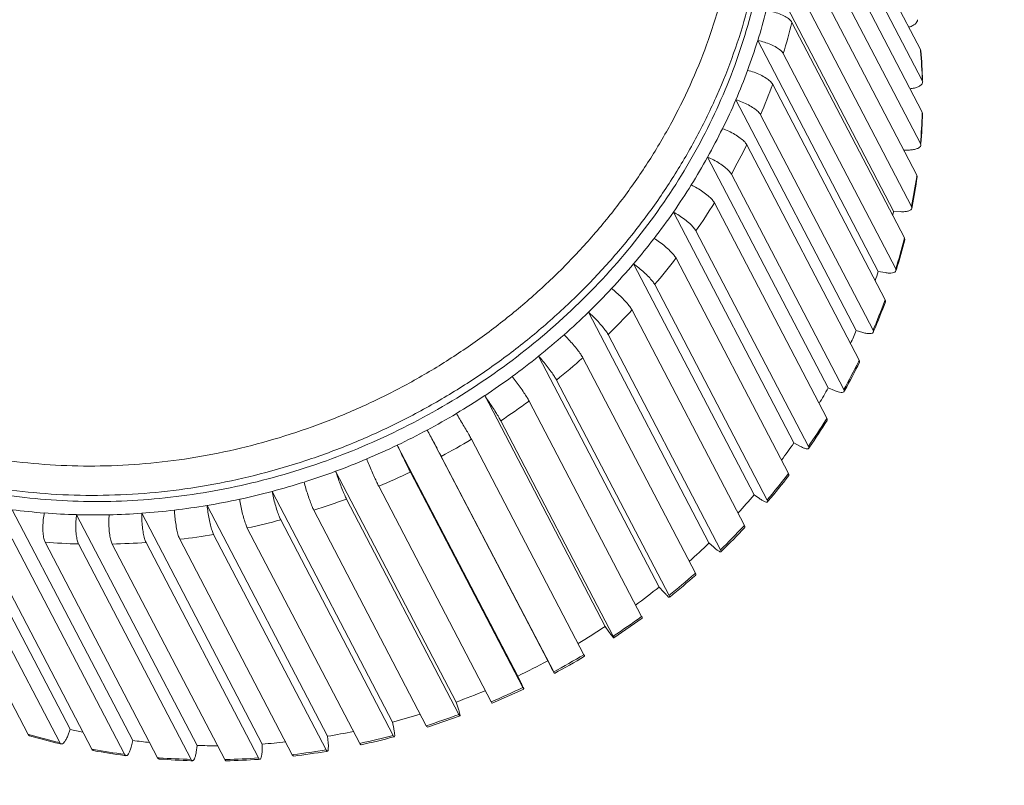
# Model space of a CAD drawing. Header units: millimetres. Extents: x -473 to 23648, y -382 to 1866.
# Tile 179 of 256: x 5761 to 5774, y 695 to 705. Entities that reach past the tile are written whole.
import ezdxf

# ---------------------------------------------------------------- set-up
doc = ezdxf.new("R2010")
doc.units = ezdxf.units.MM
doc.header["$LTSCALE"] = 80
doc.layers.get('0').update_dxf_attribs({"linetype": 'CONTINUOUS'})
doc.layers.add('09_ALL_ROUNDS', color=7, linetype='CONTINUOUS')

msp = doc.modelspace()

# ---------------------------------------------------------------- linework, layer by layer
at = {"linetype": 'Continuous', "lineweight": 0}
for p, q in [((5773.217, 704.89), (5773.222, 704.874)), ((5773.241, 704.467), (5773.246, 704.449)), ((5773.089, 704.36), (5773.074, 704.358)), ((5773.24, 704.041), (5773.245, 704.021)), ((5773.065, 703.525), (5772.99, 703.524)), ((5773.216, 703.613), (5773.22, 703.592)), ((5773.22, 703.592), (5773.22, 703.587)), ((5773.167, 703.185), (5773.172, 703.162)), ((5773.094, 702.758), (5773.099, 702.734)), ((5772.946, 702.689), (5772.85, 702.696)), ((5772.998, 702.332), (5773.002, 702.307)), ((5772.879, 701.91), (5772.883, 701.884)), ((5772.735, 701.86), (5772.642, 701.876)), ((5772.434, 701.047), (5772.344, 701.073)), ((5772.046, 700.259), (5771.961, 700.294)), ((5771.576, 699.504), (5771.495, 699.548)), ((5771.411, 699.116), (5771.422, 699.131)), ((5771.028, 698.792), (5770.954, 698.844)), ((5771.148, 698.759), (5771.136, 698.746)), ((5770.814, 698.416), (5770.824, 698.427)), ((5770.408, 698.13), (5770.341, 698.189)), ((5770.514, 698.08), (5770.504, 698.07)), ((5770.148, 697.77), (5770.157, 697.777)), ((5769.724, 697.524), (5769.665, 697.59)), ((5769.814, 697.458), (5769.806, 697.452)), ((5769.434, 697.167), (5769.049, 696.899)), ((5768.983, 696.983), (5768.932, 697.055)), ((5768.192, 696.51), (5768.15, 696.588)), ((5767.781, 696.302), (5767.744, 696.382)), ((5767.824, 696.205), (5767.395, 696.013)), ((5766.933, 695.944), (5766.906, 696.028)), ((5766.059, 695.667), (5766.041, 695.754)), ((5766.959, 695.84), (5766.516, 695.688)), ((5761.661, 695.659), (5761.628, 695.57)), ((5762.512, 695.506), (5762.489, 695.415)), ((5765.168, 695.474), (5765.16, 695.563)), ((5766.067, 695.557), (5766.056, 695.554)), ((5763.386, 695.438), (5763.373, 695.347)), ((5764.272, 695.458), (5764.269, 695.367)), ((5765.157, 695.36), (5765.142, 695.358)), ((5765.597, 695.467), (5765.609, 695.469)), ((5764.24, 695.251), (5764.221, 695.25)), ((5764.68, 695.313), (5764.696, 695.315))]:
    msp.add_line(p, q, dxfattribs=at)
for centre, radius, start, end in [((5227.197, 835.39), 566.439, 344.9717, 346.92897), ((5765.879, 704.27), 7.364, 4.6976, 4.8227), ((5765.825, 704.266), 7.418, 1.5459, 4.694), ((5765.795, 704.248), 7.453, 1.6851, 4.819), ((5765.58, 704.267), 7.664, 355.1037, 358.1606), ((5765.55, 704.249), 7.698, 355.2606, 358.3045), ((5765.645, 704.265), 7.598, 358.1646, 358.3109), ((5765.295, 704.3), 7.951, 348.8134, 351.7808), ((5765.286, 704.279), 7.964, 348.9759, 351.939), ((5765.368, 704.289), 7.876, 351.785, 351.9435), ((5765.205, 704.294), 8.047, 348.8173, 348.9807), ((5765.23, 704.203), 7.768, 348.3823, 348.818), ((5764.987, 704.37), 8.267, 342.6827, 345.5665), ((5764.985, 704.347), 8.273, 342.8456, 345.7292), ((5765.064, 704.35), 8.187, 345.5707, 345.7327), ((5764.908, 704.37), 8.353, 342.6866, 342.8493), ((5764.915, 704.285), 8.093, 341.7448, 342.687), ((5764.672, 704.478), 8.6, 336.7115, 339.5203), ((5764.671, 704.453), 8.604, 336.8696, 339.6781), ((5764.749, 704.448), 8.517, 339.5244, 339.6821), ((5764.597, 704.407), 8.434, 335.405, 336.7146), ((5764.601, 704.482), 8.68, 336.7168, 336.8735), ((5764.368, 704.618), 8.935, 330.8923, 333.637), ((5764.373, 704.59), 8.933, 331.0366, 333.7833), ((5764.441, 704.582), 8.853, 333.6408, 333.7879), ((5764.306, 704.555), 8.761, 329.3003, 330.8949), ((5764.302, 704.629), 9.013, 330.8968, 331.0405), ((5764.09, 704.782), 9.257, 325.2122, 327.905), ((5764.104, 704.748), 9.245, 325.3383, 328.036), ((5764.156, 704.74), 9.179, 327.9084, 328.0398), ((5764.048, 704.721), 9.068, 323.3883, 325.2143), ((5764.039, 704.792), 9.323, 325.2156, 325.342), ((5763.853, 704.956), 9.551, 319.6538, 322.3075), ((5763.871, 704.918), 9.533, 319.758, 322.4198), ((5763.834, 704.891), 9.342, 317.6332, 319.6554), ((5763.664, 705.124), 9.804, 314.1966, 316.8246), ((5763.683, 705.084), 9.784, 314.2795, 316.9143), ((5763.671, 705.048), 9.568, 311.9984, 314.1977), ((5763.529, 705.269), 10.002, 308.8177, 311.4335), ((5763.55, 705.227), 9.979, 308.8757, 311.499), ((5763.562, 705.175), 9.735, 306.4501, 308.8184), ((5763.447, 705.375), 10.136, 303.4927, 306.1503), ((5763.504, 705.258), 9.836, 300.9553, 303.4932), ((5763.489, 705.282), 9.865, 295.5512, 298.1968), ((5763.412, 705.429), 10.201, 298.1965, 300.8429), ((5763.436, 705.383), 10.172, 298.1963, 300.8431), ((5763.507, 705.242), 9.821, 290.2501, 292.7412), ((5763.416, 705.42), 10.191, 292.9033, 295.5515), ((5763.544, 705.133), 9.705, 284.9133, 287.235), ((5763.447, 705.342), 10.107, 287.5874, 290.2501), ((5763.557, 703.786), 8.346, 256.8674, 258.0886), ((5763.586, 704.957), 9.524, 279.5158, 281.6665), ((5763.43, 703.686), 8.428, 253.8791, 254.0387), ((5763.473, 703.753), 8.517, 253.8833, 256.7115), ((5763.452, 703.765), 8.51, 254.0428, 256.8707), ((5763.611, 704.111), 8.675, 262.7265, 264.2515), ((5763.619, 704.722), 9.287, 274.0336, 276.0029), ((5763.489, 705.196), 9.955, 282.2955, 284.9132), ((5763.511, 705.156), 9.933, 282.2233, 284.8484), ((5763.491, 703.826), 8.592, 256.7087, 256.8665), ((5763.506, 704.013), 8.764, 259.8142, 259.9647), ((5763.54, 704.075), 8.846, 259.8183, 262.5804), ((5763.52, 704.094), 8.846, 259.9686, 262.7293), ((5763.63, 704.424), 8.989, 268.4427, 270.211), ((5763.529, 704.986), 9.741, 276.8822, 279.5158), ((5763.55, 704.95), 9.723, 276.7865, 279.4281), ((5763.55, 704.151), 8.923, 262.5766, 262.7243), ((5763.547, 704.34), 9.094, 265.5999, 265.736), ((5763.573, 704.394), 9.166, 265.6042, 268.3132), ((5763.553, 704.419), 9.173, 265.7395, 268.4449), ((5763.576, 704.471), 9.243, 268.3095, 268.4408), ((5763.556, 704.651), 9.405, 271.2504, 271.3678), ((5763.554, 704.722), 9.476, 271.3709, 274.0338), ((5763.574, 704.688), 9.46, 271.2537, 273.9226)]:
    msp.add_arc(centre, radius, start, end, dxfattribs=at)
for points, knots in [([(5770.185, 710.153), (5770.125, 710.284), (5769.979, 710.58), (5769.716, 711.023), (5769.391, 711.475), (5769.028, 711.899), (5768.628, 712.291), (5768.193, 712.651), (5767.727, 712.976), (5767.232, 713.263), (5766.711, 713.512), (5766.166, 713.721), (5765.602, 713.889), (5765.021, 714.014), (5764.428, 714.096), (5763.824, 714.136), (5763.215, 714.131), (5762.603, 714.083), (5761.991, 713.992), (5761.385, 713.858), (5760.786, 713.682), (5760.199, 713.466), (5759.627, 713.209), (5759.073, 712.915), (5758.54, 712.584), (5758.032, 712.219), (5757.552, 711.821), (5757.103, 711.393), (5756.686, 710.938), (5756.304, 710.458), (5755.961, 709.955), (5755.657, 709.434), (5755.394, 708.896), (5755.175, 708.345), (5754.999, 707.784), (5754.87, 707.217), (5754.786, 706.646), (5754.75, 706.075), (5754.76, 705.507), (5754.817, 704.945), (5754.922, 704.391), (5755.024, 704.029), (5755.082, 703.851)], [0, 0, 0, 0, 0.43263, 0.988491, 1.544143, 2.101025, 2.660505, 3.223583, 3.790801, 4.362661, 4.939612, 5.521971, 6.109913, 6.703449, 7.302457, 7.906714, 8.515894, 9.129584, 9.747272, 10.368335, 10.992075, 11.617726, 12.244505, 12.871619, 13.498255, 14.123594, 14.746842, 15.367256, 15.984213, 16.597159, 17.205541, 17.808901, 18.406938, 18.999468, 19.586411, 20.167767, 20.743623, 21.314563, 21.881593, 22.445843, 23.008589, 23.571186, 23.571186, 23.571186, 23.571186]), ([(5755.082, 703.851), (5755.141, 703.673), (5755.273, 703.324), (5755.515, 702.821), (5755.799, 702.342), (5756.124, 701.889), (5756.488, 701.466), (5756.888, 701.073), (5757.322, 700.714), (5757.788, 700.389), (5758.284, 700.102), (5758.805, 699.853), (5759.349, 699.644), (5759.913, 699.476), (5760.494, 699.351), (5761.088, 699.268), (5761.691, 699.229), (5762.301, 699.234), (5762.913, 699.282), (5763.524, 699.373), (5764.131, 699.507), (5764.729, 699.683), (5765.317, 699.899), (5765.889, 700.156), (5766.443, 700.45), (5766.975, 700.781), (5767.483, 701.146), (5767.963, 701.544), (5768.413, 701.972), (5768.83, 702.427), (5769.211, 702.907), (5769.555, 703.41), (5769.859, 703.931), (5770.121, 704.469), (5770.341, 705.02), (5770.516, 705.581), (5770.646, 706.148), (5770.729, 706.719), (5770.766, 707.29), (5770.756, 707.857), (5770.698, 708.42), (5770.593, 708.974), (5770.492, 709.336), (5770.433, 709.514)], [0, 0, 0, 0, 0.560861, 1.118447, 1.674308, 2.22996, 2.786842, 3.346322, 3.9094, 4.476618, 5.048478, 5.625429, 6.207789, 6.79573, 7.389266, 7.988274, 8.592531, 9.201711, 9.815401, 10.43309, 11.054152, 11.677892, 12.303543, 12.930322, 13.557436, 14.184072, 14.809411, 15.432659, 16.053073, 16.67003, 17.282976, 17.891358, 18.494718, 19.092755, 19.685285, 20.272228, 20.853584, 21.42944, 22.00038, 22.56741, 23.13166, 23.694406, 24.257003, 24.257003, 24.257003, 24.257003]), ([(5755.289, 702.622), (5755.3, 702.6), (5755.402, 702.409), (5755.61, 702.057), (5755.947, 701.589), (5756.324, 701.15), (5756.739, 700.743), (5757.189, 700.37), (5757.672, 700.033), (5758.185, 699.735), (5758.726, 699.477), (5759.29, 699.261), (5759.875, 699.087), (5760.477, 698.957), (5761.092, 698.872), (5761.718, 698.831), (5762.349, 698.836), (5762.984, 698.885), (5763.618, 698.98), (5764.246, 699.119), (5764.867, 699.301), (5765.476, 699.526), (5766.069, 699.791), (5766.643, 700.097), (5767.195, 700.439), (5767.721, 700.818), (5768.219, 701.23), (5768.685, 701.674), (5769.117, 702.146), (5769.513, 702.644), (5769.869, 703.164), (5770.184, 703.705), (5770.456, 704.263), (5770.684, 704.834), (5770.865, 705.415), (5771, 706.003), (5771.086, 706.595), (5771.124, 707.186), (5771.114, 707.775), (5771.054, 708.358), (5770.945, 708.932), (5770.84, 709.307), (5770.779, 709.492)], [0, 0, 0, 0, 0.072952, 0.649143, 1.225119, 1.802369, 2.382313, 2.965986, 3.553951, 4.146727, 4.744781, 5.348441, 5.957886, 6.573132, 7.194049, 7.820406, 8.451866, 9.088003, 9.728283, 10.372061, 11.018614, 11.667148, 12.316852, 12.966902, 13.616457, 14.264668, 14.910713, 15.553819, 16.193341, 16.828707, 17.459342, 18.08477, 18.704682, 19.318886, 19.927297, 20.529918, 21.126837, 21.718661, 22.306431, 22.89132, 23.474649, 24.057954, 24.057954, 24.057954, 24.057954]), ([(5770.823, 709.408), (5770.935, 709.067), (5771.105, 708.362), (5771.19, 707.272), (5771.105, 706.166), (5770.853, 705.066), (5770.438, 703.997), (5769.869, 702.978), (5769.159, 702.031), (5768.321, 701.174), (5767.373, 700.425), (5766.333, 699.799), (5765.224, 699.308), (5764.066, 698.962), (5762.884, 698.768), (5761.701, 698.731), (5760.541, 698.85), (5759.428, 699.125), (5758.384, 699.55), (5757.43, 700.117), (5756.587, 700.813), (5755.875, 701.622), (5755.495, 702.227), (5755.333, 702.538)], [0, 0, 0, 0, 1.076477, 2.164653, 3.268929, 4.392248, 5.5359, 6.699509, 7.881137, 9.077505, 10.284278, 11.496396, 12.708436, 13.914979, 15.110981, 16.292134, 17.455191, 18.59826, 19.721008, 20.824775, 21.912549, 22.988768, 24.043753, 24.043753, 24.043753, 24.043753]), ([(5773.174, 705.295), (5773.175, 705.29), (5773.174, 705.274), (5773.158, 705.247), (5773.123, 705.22), (5773.088, 705.203), (5773.065, 705.195), (5773.058, 705.193)], [0, 0, 0, 0, 0.0142173, 0.0472426, 0.0904911, 0.1437369, 0.164011, 0.164011, 0.164011, 0.164011]), ([(5773.245, 704.44), (5773.243, 704.43), (5773.228, 704.409), (5773.193, 704.386), (5773.145, 704.369), (5773.109, 704.362), (5773.089, 704.36)], [0, 0, 0, 0, 0.0308083, 0.0718079, 0.1233713, 0.1826089, 0.1826089, 0.1826089, 0.1826089]), ([(5773.22, 703.587), (5773.218, 703.578), (5773.203, 703.559), (5773.168, 703.541), (5773.12, 703.529), (5773.084, 703.526), (5773.065, 703.525)], [0, 0, 0, 0, 0.0284718, 0.0670987, 0.116876, 0.1751112, 0.1751112, 0.1751112, 0.1751112]), ([(5773.099, 702.734), (5773.099, 702.733), (5773.097, 702.725), (5773.082, 702.707), (5773.047, 702.694), (5773, 702.687), (5772.965, 702.687), (5772.946, 702.689)], [0, 0, 0, 0, 0.0011148, 0.0271369, 0.0632877, 0.111204, 0.1683584, 0.1683584, 0.1683584, 0.1683584]), ([(5772.883, 701.884), (5772.88, 701.877), (5772.866, 701.862), (5772.833, 701.854), (5772.788, 701.852), (5772.754, 701.856), (5772.735, 701.86)], [0, 0, 0, 0, 0.0218238, 0.0554224, 0.1014385, 0.1574647, 0.1574647, 0.1574647, 0.1574647]), ([(5772.736, 701.491), (5772.74, 701.484), (5772.743, 701.474), (5772.74, 701.466), (5772.74, 701.465)], [0, 0, 0, 0, 0.02415354, 0.0270714, 0.0270714, 0.0270714, 0.0270714]), ([(5772.574, 701.051), (5772.572, 701.046), (5772.559, 701.034), (5772.527, 701.03), (5772.484, 701.034), (5772.452, 701.041), (5772.434, 701.047)], [0, 0, 0, 0, 0.0172362, 0.0482426, 0.0923625, 0.1472487, 0.1472487, 0.1472487, 0.1472487]), ([(5772.571, 701.078), (5772.575, 701.071), (5772.578, 701.061), (5772.575, 701.052), (5772.574, 701.051)], [0, 0, 0, 0, 0.02374687, 0.02759617, 0.02759617, 0.02759617, 0.02759617]), ([(5772.383, 700.671), (5772.387, 700.664), (5772.391, 700.654), (5772.387, 700.646), (5772.386, 700.644)], [0, 0, 0, 0, 0.02335503, 0.02792904, 0.02792904, 0.02792904, 0.02792904]), ([(5772.177, 700.245), (5772.175, 700.241), (5772.163, 700.232), (5772.134, 700.233), (5772.093, 700.241), (5772.063, 700.252), (5772.046, 700.259)], [0, 0, 0, 0, 0.0133008, 0.0417226, 0.0840012, 0.1377746, 0.1377746, 0.1377746, 0.1377746]), ([(5772.174, 700.272), (5772.178, 700.265), (5772.182, 700.255), (5772.178, 700.246), (5772.177, 700.245)], [0, 0, 0, 0, 0.02298007, 0.02807949, 0.02807949, 0.02807949, 0.02807949]), ([(5771.944, 699.882), (5771.947, 699.875), (5771.952, 699.865), (5771.948, 699.856), (5771.947, 699.855)], [0, 0, 0, 0, 0.02262407, 0.02805755, 0.02805755, 0.02805755, 0.02805755]), ([(5771.696, 699.474), (5771.694, 699.472), (5771.683, 699.464), (5771.656, 699.47), (5771.619, 699.482), (5771.591, 699.496), (5771.576, 699.504)], [0, 0, 0, 0, 0.0099894, 0.0358975, 0.0764471, 0.1291765, 0.1291765, 0.1291765, 0.1291765]), ([(5771.693, 699.501), (5771.696, 699.494), (5771.702, 699.484), (5771.697, 699.476), (5771.696, 699.474)], [0, 0, 0, 0, 0.02228914, 0.02787704, 0.02787704, 0.02787704, 0.02787704]), ([(5771.422, 699.131), (5771.426, 699.124), (5771.432, 699.114), (5771.426, 699.106), (5771.425, 699.105)], [0, 0, 0, 0, 0.02197737, 0.02755427, 0.02755427, 0.02755427, 0.02755427]), ([(5771.107, 698.747), (5771.095, 698.753), (5771.067, 698.765), (5771.042, 698.782), (5771.028, 698.792)], [0, 0, 0, 0, 0.03899616, 0.09079217, 0.09079217, 0.09079217, 0.09079217]), ([(5771.136, 698.747), (5771.134, 698.745), (5771.125, 698.739), (5771.114, 698.744), (5771.107, 698.747)], [0, 0, 0, 0, 0.00723308, 0.03078189, 0.03078189, 0.03078189, 0.03078189]), ([(5771.132, 698.772), (5771.136, 698.766), (5771.142, 698.756), (5771.137, 698.748), (5771.136, 698.747)], [0, 0, 0, 0, 0.0216908, 0.02710685, 0.02710685, 0.02710685, 0.02710685]), ([(5770.824, 698.427), (5770.828, 698.42), (5770.835, 698.411), (5770.829, 698.403), (5770.828, 698.402)], [0, 0, 0, 0, 0.02143142, 0.02655413, 0.02655413, 0.02655413, 0.02655413]), ([(5770.479, 698.076), (5770.469, 698.083), (5770.443, 698.099), (5770.421, 698.118), (5770.408, 698.13)], [0, 0, 0, 0, 0.03768385, 0.08869707, 0.08869707, 0.08869707, 0.08869707]), ([(5770.503, 698.071), (5770.502, 698.07), (5770.494, 698.065), (5770.485, 698.072), (5770.479, 698.076)], [0, 0, 0, 0, 0.00493055, 0.02638426, 0.02638426, 0.02638426, 0.02638426]), ([(5770.499, 698.095), (5770.502, 698.088), (5770.51, 698.079), (5770.504, 698.072), (5770.503, 698.071)], [0, 0, 0, 0, 0.02120111, 0.02591769, 0.02591769, 0.02591769, 0.02591769]), ([(5770.157, 697.777), (5770.16, 697.771), (5770.168, 697.762), (5770.162, 697.755), (5770.161, 697.754)], [0, 0, 0, 0, 0.0210016, 0.0252215, 0.0252215, 0.0252215, 0.0252215]), ([(5769.785, 697.462), (5769.777, 697.472), (5769.754, 697.49), (5769.735, 697.512), (5769.724, 697.524)], [0, 0, 0, 0, 0.03667579, 0.08709243, 0.08709243, 0.08709243, 0.08709243]), ([(5769.804, 697.453), (5769.804, 697.453), (5769.797, 697.448), (5769.79, 697.458), (5769.785, 697.462)], [0, 0, 0, 0, 0.0029512, 0.02271053, 0.02271053, 0.02271053, 0.02271053]), ([(5769.799, 697.476), (5769.802, 697.469), (5769.811, 697.461), (5769.805, 697.454), (5769.804, 697.453)], [0, 0, 0, 0, 0.02083445, 0.02449425, 0.02449425, 0.02449425, 0.02449425]), ([(5769.427, 697.19), (5769.43, 697.184), (5769.439, 697.176), (5769.434, 697.169), (5769.433, 697.169)], [0, 0, 0, 0, 0.02070103, 0.02377515, 0.02377515, 0.02377515, 0.02377515]), ([(5769.048, 696.901), (5769.047, 696.901), (5769.042, 696.896), (5769.03, 696.925), (5769.009, 696.942), (5768.992, 696.969), (5768.983, 696.983)], [0, 0, 0, 0, 0.0010957, 0.0197128, 0.0557389, 0.1057736, 0.1057736, 0.1057736, 0.1057736]), ([(5769.041, 696.922), (5769.044, 696.916), (5769.053, 696.908), (5769.048, 696.901), (5769.048, 696.901)], [0, 0, 0, 0, 0.02060243, 0.023132, 0.023132, 0.023132, 0.023132]), ([(5768.642, 696.671), (5768.645, 696.665), (5768.654, 696.658), (5768.651, 696.651), (5768.65, 696.651)], [0, 0, 0, 0, 0.02053949, 0.02272986, 0.02272986, 0.02272986, 0.02272986]), ([(5768.242, 696.421), (5768.236, 696.418), (5768.232, 696.448), (5768.213, 696.467), (5768.2, 696.496), (5768.192, 696.51)], [0, 0, 0, 0, 0.016932, 0.0527045, 0.1025907, 0.1025907, 0.1025907, 0.1025907]), ([(5767.824, 696.207), (5767.83, 696.207), (5767.806, 696.235), (5767.804, 696.258), (5767.788, 696.287), (5767.781, 696.302)], [0, 0, 0, 0, 0.0184925, 0.0542925, 0.1041948, 0.1041948, 0.1041948, 0.1041948]), ([(5767.812, 696.226), (5767.815, 696.22), (5767.816, 696.21), (5767.823, 696.207), (5767.824, 696.207), (5767.824, 696.207)], [0, 0, 0, 0, 0.02052247, 0.02222134, 0.02274345, 0.02274345, 0.02274345, 0.02274345]), ([(5767.382, 696.033), (5767.386, 696.027), (5767.386, 696.015), (5767.394, 696.015), (5767.395, 696.015)], [0, 0, 0, 0, 0.02056853, 0.02289629, 0.02289629, 0.02289629, 0.02289629]), ([(5766.959, 695.842), (5766.959, 695.842), (5766.966, 695.844), (5766.952, 695.871), (5766.95, 695.899), (5766.939, 695.928), (5766.933, 695.944)], [0, 0, 0, 0, 0.0015973, 0.0204564, 0.056618, 0.1067321, 0.1067321, 0.1067321, 0.1067321]), ([(5766.945, 695.86), (5766.948, 695.854), (5766.949, 695.842), (5766.958, 695.842), (5766.959, 695.842)], [0, 0, 0, 0, 0.02065054, 0.02345873, 0.02345873, 0.02345873, 0.02345873]), ([(5766.072, 695.58), (5766.069, 695.593), (5766.069, 695.622), (5766.062, 695.65), (5766.059, 695.667)], [0, 0, 0, 0, 0.03691121, 0.08746676, 0.08746676, 0.08746676, 0.08746676]), ([(5766.501, 695.707), (5766.504, 695.701), (5766.506, 695.689), (5766.514, 695.69), (5766.515, 695.69)], [0, 0, 0, 0, 0.02076781, 0.02415405, 0.02415405, 0.02415405, 0.02415405]), ([(5761.09, 695.589), (5761.094, 695.582), (5761.1, 695.574), (5761.108, 695.571), (5761.109, 695.571)], [0, 0, 0, 0, 0.02437546, 0.02671322, 0.02671322, 0.02671322, 0.02671322]), ([(5761.539, 695.459), (5761.545, 695.458), (5761.562, 695.462), (5761.585, 695.485), (5761.608, 695.522), (5761.622, 695.553), (5761.628, 695.57)], [0, 0, 0, 0, 0.0183944, 0.0500925, 0.0947143, 0.149903, 0.149903, 0.149903, 0.149903]), ([(5766.051, 695.576), (5766.054, 695.57), (5766.056, 695.558), (5766.065, 695.559), (5766.067, 695.559)], [0, 0, 0, 0, 0.02091935, 0.02488336, 0.02488336, 0.02488336, 0.02488336]), ([(5766.067, 695.559), (5766.068, 695.559), (5766.075, 695.562), (5766.073, 695.574), (5766.072, 695.58)], [0, 0, 0, 0, 0.00345555, 0.02361838, 0.02361838, 0.02361838, 0.02361838]), ([(5761.519, 695.477), (5761.523, 695.47), (5761.529, 695.462), (5761.538, 695.459), (5761.539, 695.459)], [0, 0, 0, 0, 0.02396173, 0.02734052, 0.02734052, 0.02734052, 0.02734052]), ([(5761.956, 695.387), (5761.96, 695.38), (5761.966, 695.371), (5761.975, 695.369), (5761.976, 695.369)], [0, 0, 0, 0, 0.02356174, 0.02777491, 0.02777491, 0.02777491, 0.02777491]), ([(5762.421, 695.301), (5762.425, 695.301), (5762.44, 695.305), (5762.458, 695.329), (5762.476, 695.367), (5762.485, 695.398), (5762.489, 695.415)], [0, 0, 0, 0, 0.0142857, 0.0433918, 0.0861522, 0.1402169, 0.1402169, 0.1402169, 0.1402169]), ([(5763.324, 695.232), (5763.328, 695.232), (5763.34, 695.236), (5763.352, 695.262), (5763.365, 695.299), (5763.371, 695.33), (5763.373, 695.347)], [0, 0, 0, 0, 0.0108134, 0.0373796, 0.0783751, 0.1313734, 0.1313734, 0.1313734, 0.1313734]), ([(5764.248, 695.255), (5764.254, 695.26), (5764.259, 695.283), (5764.267, 695.319), (5764.269, 695.35), (5764.269, 695.367)], [0, 0, 0, 0, 0.0233654, 0.0627543, 0.1147858, 0.1147858, 0.1147858, 0.1147858]), ([(5765.139, 695.379), (5765.142, 695.372), (5765.146, 695.361), (5765.155, 695.361), (5765.157, 695.362)], [0, 0, 0, 0, 0.02132004, 0.02626573, 0.02626573, 0.02626573, 0.02626573]), ([(5765.157, 695.362), (5765.159, 695.362), (5765.163, 695.364), (5765.166, 695.368), (5765.167, 695.37)], [0, 0, 0, 0, 0.00550611, 0.01365577, 0.01365577, 0.01365577, 0.01365577]), ([(5765.167, 695.37), (5765.168, 695.375), (5765.168, 695.393), (5765.172, 695.427), (5765.169, 695.457), (5765.168, 695.474)], [0, 0, 0, 0, 0.0144555, 0.0524616, 0.1036664, 0.1036664, 0.1036664, 0.1036664]), ([(5765.597, 695.467), (5765.6, 695.46), (5765.603, 695.449), (5765.612, 695.449), (5765.613, 695.449)], [0, 0, 0, 0, 0.02110391, 0.02559809, 0.02559809, 0.02559809, 0.02559809]), ([(5762.4, 695.319), (5762.404, 695.312), (5762.41, 695.303), (5762.419, 695.301), (5762.421, 695.301)], [0, 0, 0, 0, 0.02317753, 0.02802186, 0.02802186, 0.02802186, 0.02802186]), ([(5762.85, 695.273), (5762.853, 695.266), (5762.859, 695.257), (5762.868, 695.255), (5762.87, 695.255)], [0, 0, 0, 0, 0.02281117, 0.02808977, 0.02808977, 0.02808977, 0.02808977]), ([(5763.304, 695.249), (5763.307, 695.243), (5763.312, 695.233), (5763.322, 695.232), (5763.324, 695.232)], [0, 0, 0, 0, 0.02246476, 0.02799197, 0.02799197, 0.02799197, 0.02799197]), ([(5763.761, 695.248), (5763.764, 695.242), (5763.769, 695.231), (5763.779, 695.231), (5763.781, 695.231)], [0, 0, 0, 0, 0.0221404, 0.02774295, 0.02774295, 0.02774295, 0.02774295]), ([(5764.22, 695.269), (5764.224, 695.263), (5764.228, 695.252), (5764.238, 695.252), (5764.239, 695.252)], [0, 0, 0, 0, 0.02184015, 0.02735945, 0.02735945, 0.02735945, 0.02735945]), ([(5764.239, 695.252), (5764.242, 695.253), (5764.245, 695.254), (5764.247, 695.255), (5764.248, 695.255)], [0, 0, 0, 0, 0.007918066, 0.008822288, 0.008822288, 0.008822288, 0.008822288]), ([(5764.68, 695.313), (5764.683, 695.307), (5764.687, 695.296), (5764.697, 695.296), (5764.699, 695.296)], [0, 0, 0, 0, 0.02156605, 0.02686027, 0.02686027, 0.02686027, 0.02686027])]:
    msp.add_open_spline(points, degree=3, knots=knots, dxfattribs=at)
for points in [[(5773.245, 704.449), (5773.245, 704.446), (5773.245, 704.443), (5773.245, 704.44)], [(5768.232, 696.439), (5768.235, 696.433), (5768.248, 696.423), (5768.242, 696.421)]]:
    msp.add_open_spline(points, degree=3, dxfattribs=at)
at = {"layer": '09_ALL_ROUNDS', "linetype": 'Continuous', "lineweight": 0}
for p, q in [((5771.689, 707.815), (5773.217, 704.89)), ((5771.713, 707.392), (5773.241, 704.467)), ((5771.712, 706.967), (5773.24, 704.041)), ((5771.687, 706.539), (5773.216, 703.613)), ((5771.639, 706.111), (5773.167, 703.185)), ((5771.213, 705.831), (5772.85, 702.696)), ((5771.566, 705.684), (5773.094, 702.758)), ((5771.47, 705.258), (5772.998, 702.332)), ((5771.005, 705.011), (5772.642, 701.876)), ((5771.351, 704.835), (5772.879, 701.91)), ((5771.208, 704.417), (5772.736, 701.491)), ((5770.707, 704.207), (5772.344, 701.073)), ((5771.043, 704.004), (5772.571, 701.078)), ((5770.855, 703.597), (5772.383, 700.671)), ((5770.323, 703.428), (5771.961, 700.294)), ((5770.646, 703.198), (5772.174, 700.272)), ((5770.416, 702.807), (5771.944, 699.882)), ((5769.858, 702.683), (5771.495, 699.548)), ((5770.165, 702.427), (5771.693, 699.501)), ((5769.894, 702.056), (5771.422, 699.131)), ((5769.316, 701.978), (5770.954, 698.844)), ((5769.604, 701.698), (5771.132, 698.772)), ((5768.704, 701.324), (5770.341, 698.189)), ((5769.296, 701.352), (5770.824, 698.427)), ((5768.971, 701.021), (5770.499, 698.095)), ((5768.027, 700.725), (5769.665, 697.59)), ((5768.628, 700.703), (5770.157, 697.777)), ((5768.271, 700.401), (5769.799, 697.476)), ((5767.294, 700.19), (5768.932, 697.055)), ((5767.898, 700.116), (5769.427, 697.19)), ((5767.512, 699.847), (5769.041, 696.922)), ((5766.513, 699.723), (5768.15, 696.588)), ((5766.107, 699.517), (5767.744, 696.382)), ((5767.114, 699.597), (5768.642, 696.671)), ((5766.704, 699.365), (5768.232, 696.439)), ((5765.268, 699.163), (5766.906, 696.028)), ((5766.284, 699.152), (5767.812, 696.226)), ((5765.854, 698.958), (5767.382, 696.033)), ((5764.404, 698.889), (5766.041, 695.754)), ((5760.023, 698.793), (5761.661, 695.659)), ((5763.523, 698.698), (5765.16, 695.563)), ((5765.417, 698.785), (5766.945, 695.86)), ((5760.875, 698.64), (5762.512, 695.506)), ((5761.749, 698.573), (5763.386, 695.438)), ((5762.634, 698.592), (5764.272, 695.458)), ((5764.972, 698.633), (5766.501, 695.707)), ((5759.562, 698.515), (5761.09, 695.589)), ((5764.523, 698.502), (5766.051, 695.576)), ((5759.991, 698.403), (5761.519, 695.477)), ((5760.428, 698.313), (5761.956, 695.387)), ((5763.611, 698.305), (5765.139, 695.379)), ((5764.068, 698.392), (5765.597, 695.467)), ((5760.872, 698.245), (5762.4, 695.319)), ((5761.321, 698.199), (5762.85, 695.273)), ((5761.776, 698.175), (5763.304, 695.249)), ((5762.233, 698.174), (5763.761, 695.248)), ((5762.692, 698.195), (5764.22, 695.269)), ((5763.152, 698.239), (5764.68, 695.313))]:
    msp.add_line(p, q, dxfattribs=at)
for centre, radius, start, end in [((5763.378, 707.389), 7.989, 342.6825, 345.7277), ((5763.461, 707.295), 8.264, 342.6825, 345.7277), ((5763.234, 707.434), 8.139, 339.6753, 342.684), ((5763.074, 707.493), 8.31, 336.7112, 339.6773), ((5763.146, 707.403), 8.597, 336.7112, 339.6773), ((5762.933, 707.554), 8.464, 333.7815, 336.7127), ((5762.779, 707.629), 8.634, 330.892, 333.7835), ((5762.842, 707.543), 8.932, 330.892, 333.7835), ((5762.649, 707.701), 8.784, 328.034, 330.8934), ((5762.511, 707.787), 8.946, 325.212, 328.0358), ((5762.564, 707.707), 9.255, 325.212, 328.0358), ((5762.397, 707.866), 9.085, 322.4174, 325.2133), ((5762.281, 707.955), 9.231, 319.6536, 322.4191), ((5762.326, 707.88), 9.549, 319.6536, 322.4191), ((5762.188, 708.033), 9.352, 316.9127, 319.6548), ((5762.098, 708.117), 9.476, 314.1965, 316.9141), ((5762.03, 708.187), 9.574, 311.4979, 314.1974), ((5762.137, 708.048), 9.802, 314.1965, 316.9141), ((5761.967, 708.258), 9.668, 308.8176, 311.499), ((5761.923, 708.312), 9.738, 306.1494, 308.8183), ((5762.001, 708.194), 10.001, 308.8176, 311.499), ((5761.887, 708.361), 9.799, 303.4927, 306.1503), ((5761.866, 708.393), 9.837, 300.8423, 303.4932), ((5761.919, 708.301), 10.136, 303.4927, 306.1503), ((5761.854, 708.413), 9.861, 298.1965, 300.8429), ((5761.852, 708.417), 9.865, 295.5512, 298.1968), ((5761.858, 708.405), 9.851, 292.9033, 295.5515), ((5761.884, 708.355), 10.201, 298.1965, 300.8429), ((5761.869, 708.377), 9.822, 290.2502, 292.9034), ((5761.887, 708.329), 9.77, 287.5874, 290.2501), ((5761.888, 708.346), 10.191, 292.9033, 295.5515), ((5761.906, 708.27), 9.708, 284.9136, 287.5872), ((5761.928, 708.187), 9.623, 282.2234, 284.9133), ((5761.966, 707.984), 9.415, 276.7867, 279.5159), ((5761.947, 708.098), 9.531, 279.5165, 282.223), ((5761.918, 708.268), 10.107, 287.5874, 290.2501), ((5761.978, 707.288), 8.718, 262.731, 265.603), ((5761.989, 707.435), 8.865, 265.6041, 268.4451), ((5761.993, 707.593), 9.024, 268.4463, 271.2531), ((5761.99, 707.728), 9.159, 271.2539, 274.0339), ((5761.98, 707.869), 9.299, 274.0349, 276.786), ((5761.961, 708.121), 9.954, 282.2234, 284.9133), ((5762.001, 707.91), 9.74, 276.7867, 279.5159), ((5762.024, 707.343), 9.171, 265.6041, 268.4451), ((5762.025, 707.646), 9.474, 271.254, 274.0339)]:
    msp.add_arc(centre, radius, start, end, dxfattribs=at)
for points, knots in [([(5771.12, 705.42), (5771.151, 705.416), (5771.212, 705.404), (5771.298, 705.377), (5771.374, 705.343), (5771.433, 705.305), (5771.462, 705.274), (5771.47, 705.258)], [0, 0, 0, 0, 0.0927887, 0.1857257, 0.2710407, 0.3421234, 0.3951315, 0.3951315, 0.3951315, 0.3951315]), ([(5771.351, 704.835), (5771.342, 704.851), (5771.313, 704.883), (5771.255, 704.923), (5771.18, 704.96), (5771.095, 704.991), (5771.035, 705.006), (5771.005, 705.011)], [0, 0, 0, 0, 0.0534127, 0.1251845, 0.2110657, 0.3042132, 0.3967167, 0.3967167, 0.3967167, 0.3967167]), ([(5770.867, 704.607), (5770.897, 704.6), (5770.956, 704.582), (5771.04, 704.547), (5771.114, 704.507), (5771.171, 704.465), (5771.2, 704.433), (5771.208, 704.417)], [0, 0, 0, 0, 0.092199, 0.1855218, 0.2719232, 0.3443385, 0.3981335, 0.3981335, 0.3981335, 0.3981335]), ([(5771.043, 704.004), (5771.034, 704.02), (5771.006, 704.052), (5770.95, 704.096), (5770.877, 704.14), (5770.795, 704.178), (5770.736, 704.199), (5770.707, 704.207)], [0, 0, 0, 0, 0.0541546, 0.1271685, 0.2140458, 0.3075121, 0.3993925, 0.3993925, 0.3993925, 0.3993925]), ([(5770.526, 703.814), (5770.554, 703.804), (5770.612, 703.781), (5770.692, 703.739), (5770.764, 703.692), (5770.819, 703.646), (5770.847, 703.613), (5770.855, 703.597)], [0, 0, 0, 0, 0.0915527, 0.1851342, 0.2724451, 0.3460134, 0.4005044, 0.4005044, 0.4005044, 0.4005044]), ([(5770.646, 703.198), (5770.637, 703.214), (5770.61, 703.248), (5770.556, 703.296), (5770.486, 703.345), (5770.407, 703.391), (5770.351, 703.417), (5770.323, 703.428)], [0, 0, 0, 0, 0.0548041, 0.1288832, 0.2165871, 0.3102585, 0.4014799, 0.4014799, 0.4014799, 0.4014799]), ([(5770.101, 703.051), (5770.128, 703.038), (5770.182, 703.009), (5770.259, 702.96), (5770.327, 702.908), (5770.38, 702.858), (5770.407, 702.824), (5770.416, 702.807)], [0, 0, 0, 0, 0.0908916, 0.1846311, 0.2726893, 0.3472363, 0.4023297, 0.4023297, 0.4023297, 0.4023297]), ([(5770.165, 702.427), (5770.156, 702.443), (5770.129, 702.478), (5770.078, 702.529), (5770.012, 702.584), (5769.937, 702.636), (5769.885, 702.668), (5769.858, 702.683)], [0, 0, 0, 0, 0.0553589, 0.1303314, 0.2187069, 0.3124959, 0.4030644, 0.4030644, 0.4030644, 0.4030644]), ([(5769.596, 702.325), (5769.622, 702.309), (5769.673, 702.275), (5769.745, 702.219), (5769.809, 702.161), (5769.859, 702.108), (5769.885, 702.073), (5769.894, 702.056)], [0, 0, 0, 0, 0.0902574, 0.1840804, 0.2727377, 0.3480941, 0.4036943, 0.4036943, 0.4036943, 0.4036943]), ([(5769.604, 701.698), (5769.596, 701.715), (5769.57, 701.75), (5769.521, 701.805), (5769.459, 701.865), (5769.39, 701.924), (5769.341, 701.961), (5769.316, 701.978)], [0, 0, 0, 0, 0.0558172, 0.1315163, 0.2204218, 0.3142662, 0.4042291, 0.4042291, 0.4042291, 0.4042291]), ([(5769.018, 701.644), (5769.042, 701.626), (5769.089, 701.586), (5769.155, 701.524), (5769.215, 701.462), (5769.262, 701.405), (5769.287, 701.369), (5769.296, 701.352)], [0, 0, 0, 0, 0.0896896, 0.1835457, 0.2726671, 0.3486683, 0.4046781, 0.4046781, 0.4046781, 0.4046781]), ([(5768.971, 701.021), (5768.962, 701.037), (5768.937, 701.074), (5768.891, 701.132), (5768.834, 701.197), (5768.771, 701.262), (5768.726, 701.304), (5768.704, 701.324)], [0, 0, 0, 0, 0.0561777, 0.1324408, 0.2217472, 0.3156077, 0.4050497, 0.4050497, 0.4050497, 0.4050497]), ([(5768.373, 701.017), (5768.394, 700.996), (5768.436, 700.952), (5768.497, 700.884), (5768.552, 700.817), (5768.596, 700.757), (5768.62, 700.72), (5768.628, 700.703)], [0, 0, 0, 0, 0.0892238, 0.1830837, 0.2725454, 0.3490307, 0.4053516, 0.4053516, 0.4053516, 0.4053516]), ([(5768.271, 700.401), (5768.262, 700.418), (5768.239, 700.456), (5768.196, 700.517), (5768.144, 700.586), (5768.087, 700.657), (5768.047, 700.703), (5768.027, 700.725)], [0, 0, 0, 0, 0.0564393, 0.1331076, 0.2226958, 0.3165523, 0.4055908, 0.4055908, 0.4055908, 0.4055908]), ([(5767.667, 700.449), (5767.686, 700.426), (5767.723, 700.378), (5767.777, 700.304), (5767.826, 700.233), (5767.867, 700.171), (5767.89, 700.133), (5767.898, 700.116)], [0, 0, 0, 0, 0.088889, 0.1827407, 0.2724278, 0.34924, 0.4057728, 0.4057728, 0.4057728, 0.4057728]), ([(5767.512, 699.847), (5767.504, 699.864), (5767.482, 699.903), (5767.443, 699.966), (5767.396, 700.04), (5767.346, 700.115), (5767.311, 700.165), (5767.294, 700.19)], [0, 0, 0, 0, 0.0566012, 0.1335185, 0.2232774, 0.3171247, 0.4059023, 0.4059023, 0.4059023, 0.4059023]), ([(5766.909, 699.947), (5766.925, 699.922), (5766.956, 699.87), (5767.003, 699.792), (5767.047, 699.717), (5767.084, 699.653), (5767.105, 699.614), (5767.114, 699.597)], [0, 0, 0, 0, 0.0887061, 0.18255, 0.2723542, 0.3493381, 0.4059828, 0.4059828, 0.4059828, 0.4059828]), ([(5766.704, 699.365), (5766.695, 699.381), (5766.674, 699.421), (5766.64, 699.487), (5766.599, 699.563), (5766.556, 699.643), (5766.527, 699.697), (5766.513, 699.723)], [0, 0, 0, 0, 0.056663, 0.1336752, 0.2234984, 0.3173408, 0.4060164, 0.4060164, 0.4060164, 0.4060164]), ([(5766.107, 699.517), (5766.119, 699.49), (5766.145, 699.435), (5766.184, 699.353), (5766.222, 699.275), (5766.255, 699.208), (5766.275, 699.168), (5766.284, 699.152)], [0, 0, 0, 0, 0.0886867, 0.1825296, 0.272346, 0.3493479, 0.4060043, 0.4060043, 0.4060043, 0.4060043]), ([(5765.854, 698.958), (5765.846, 698.975), (5765.826, 699.015), (5765.795, 699.083), (5765.76, 699.163), (5765.725, 699.246), (5765.702, 699.303), (5765.691, 699.33)], [0, 0, 0, 0, 0.0566246, 0.1335779, 0.2233613, 0.3172067, 0.4059458, 0.4059458, 0.4059458, 0.4059458]), ([(5765.268, 699.163), (5765.278, 699.135), (5765.298, 699.077), (5765.329, 698.992), (5765.361, 698.911), (5765.389, 698.843), (5765.408, 698.802), (5765.417, 698.785)], [0, 0, 0, 0, 0.0888321, 0.1826816, 0.2724056, 0.3492717, 0.4058396, 0.4058396, 0.4058396, 0.4058396]), ([(5764.972, 698.633), (5764.964, 698.65), (5764.946, 698.691), (5764.919, 698.76), (5764.891, 698.842), (5764.863, 698.928), (5764.847, 698.987), (5764.839, 699.016)], [0, 0, 0, 0, 0.0564861, 0.1332264, 0.2228643, 0.3167186, 0.4056826, 0.4056826, 0.4056826, 0.4056826]), ([(5764.404, 698.889), (5764.41, 698.86), (5764.424, 698.8), (5764.447, 698.713), (5764.472, 698.63), (5764.497, 698.56), (5764.514, 698.519), (5764.523, 698.502)], [0, 0, 0, 0, 0.0891329, 0.1829914, 0.2725158, 0.3490915, 0.4054709, 0.4054709, 0.4054709, 0.4054709]), ([(5763.523, 698.698), (5763.525, 698.668), (5763.533, 698.608), (5763.548, 698.518), (5763.566, 698.434), (5763.587, 698.363), (5763.602, 698.321), (5763.611, 698.305)], [0, 0, 0, 0, 0.0895705, 0.1834293, 0.272641, 0.3487695, 0.4048609, 0.4048609, 0.4048609, 0.4048609]), ([(5764.068, 698.392), (5764.06, 698.409), (5764.043, 698.45), (5764.021, 698.521), (5763.999, 698.605), (5763.98, 698.693), (5763.969, 698.754), (5763.965, 698.783)], [0, 0, 0, 0, 0.0562478, 0.1326196, 0.2220023, 0.3158629, 0.4051991, 0.4051991, 0.4051991, 0.4051991]), ([(5761.321, 698.199), (5761.313, 698.215), (5761.301, 698.257), (5761.291, 698.329), (5761.289, 698.414), (5761.295, 698.505), (5761.304, 698.566), (5761.31, 698.596)], [0, 0, 0, 0, 0.0549423, 0.1292454, 0.2171196, 0.3108254, 0.4018921, 0.4018921, 0.4018921, 0.4018921]), ([(5761.749, 698.573), (5761.744, 698.543), (5761.739, 698.482), (5761.737, 698.391), (5761.743, 698.305), (5761.754, 698.234), (5761.767, 698.192), (5761.776, 698.175)], [0, 0, 0, 0, 0.0907395, 0.1845042, 0.2727152, 0.3474663, 0.4026868, 0.4026868, 0.4026868, 0.4026868]), ([(5762.233, 698.174), (5762.224, 698.19), (5762.211, 698.232), (5762.197, 698.304), (5762.188, 698.39), (5762.186, 698.48), (5762.188, 698.542), (5762.191, 698.572)], [0, 0, 0, 0, 0.0554747, 0.1306318, 0.2191434, 0.31295, 0.4033713, 0.4033713, 0.4033713, 0.4033713]), ([(5762.634, 698.592), (5762.634, 698.562), (5762.634, 698.501), (5762.641, 698.41), (5762.653, 698.325), (5762.669, 698.253), (5762.683, 698.212), (5762.692, 698.195)], [0, 0, 0, 0, 0.0901173, 0.1839517, 0.2727292, 0.3482508, 0.4039556, 0.4039556, 0.4039556, 0.4039556]), ([(5763.152, 698.239), (5763.143, 698.255), (5763.128, 698.297), (5763.11, 698.368), (5763.095, 698.453), (5763.084, 698.543), (5763.08, 698.605), (5763.079, 698.635)], [0, 0, 0, 0, 0.0559103, 0.1317556, 0.220766, 0.3146169, 0.4044491, 0.4044491, 0.4044491, 0.4044491])]:
    msp.add_open_spline(points, degree=3, knots=knots, dxfattribs=at)

doc.saveas('drawing.dxf')
